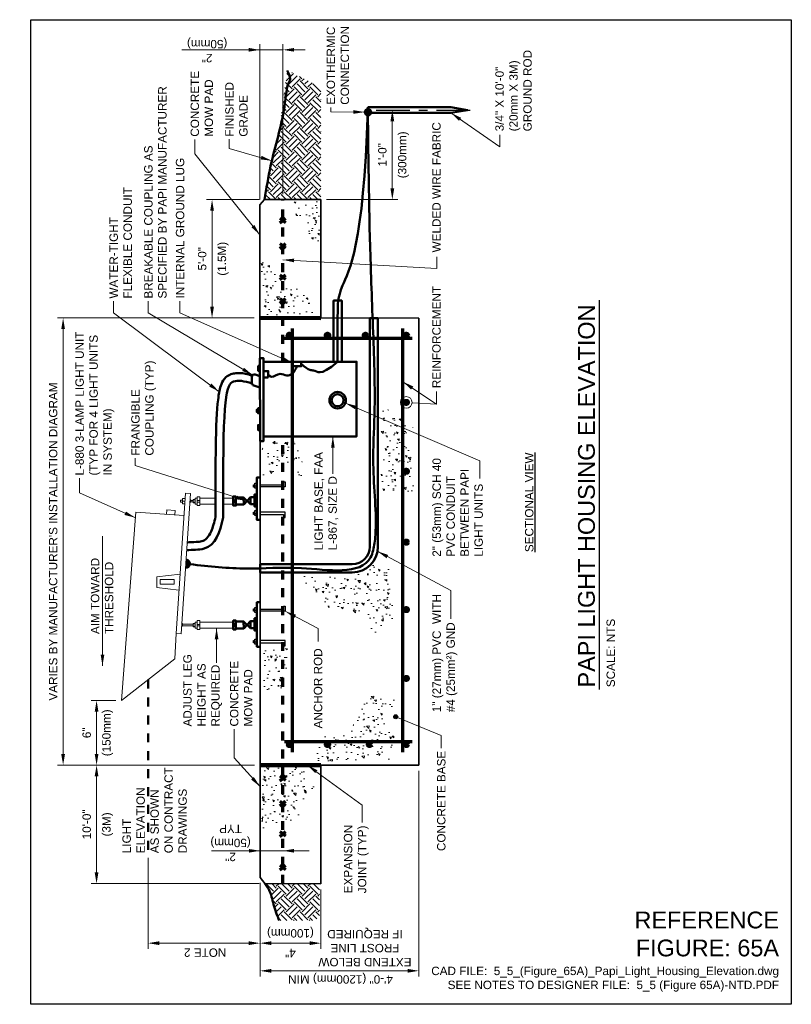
# Model space of a CAD drawing. Header units: inches. Extents: x -0.1 to 21.3, y 0 to 11.
# Tile 1 of 2: x -0.1 to 8.5, y 0 to 11. Entities that reach past the tile are written whole.
import ezdxf
from ezdxf.enums import TextEntityAlignment as Align

# ---------------------------------------------------------------- set-up
doc = ezdxf.new("R2010")
doc.units = ezdxf.units.IN
doc.header["$LTSCALE"] = 0.5
doc.header["$MEASUREMENT"] = 0
doc.header["$PDSIZE"] = 2
for name, pattern in [('2', [0.175, 0.1, -0.075]), ('CENTER2', [1.125, 0.75, -0.125, 0.125, -0.125]), ('HIDDEN2', [0.1875, 0.125, -0.0625])]:
    doc.linetypes.add(name, pattern=pattern)
doc.layers.get('0').update_dxf_attribs({"linetype": 'CONTINUOUS'})
doc.layers.get('DEFPOINTS').update_dxf_attribs({"linetype": 'CONTINUOUS'})
for name, color, linetype, lineweight in [('C-GRAD-FNSH', 4, 'CONTINUOUS', 50), ('E-AFLD-LITE-THRS', 203, 'CONTINUOUS', 50), ('E-GRND-EQUI', 83, 'CONTINUOUS', 50), ('E-POWR-CNDT', 83, 'CONTINUOUS', 50), ('G-ANNO-PATT', 252, 'CONTINUOUS', 18), ('G-ANNO-RDME', 5, 'CONTINUOUS', 18), ('S-FSTN-ABLT', 30, 'CONTINUOUS', 25), ('S-JNTS-EXPJ', 124, 'CONTINUOUS', 25), ('S-REIN-RBAR', 5, 'CONTINUOUS', 70), ('S-SLAB-EDGE', 41, 'CONTINUOUS', 35)]:
    doc.layers.add(name, color=color, linetype=linetype, lineweight=lineweight)
for name, color, linetype in [('G-ANNO-DIMS', 7, 'CONTINUOUS'), ('G-ANNO-TEXT', 7, 'CONTINUOUS'), ('G-ANNO-TTLB', 7, 'CONTINUOUS')]:
    doc.layers.add(name, color=color, linetype=linetype)
doc.styles.add('00-E-TITLE-1_1', font='arial.ttf', dxfattribs={"height": 0.1875})
doc.styles.add('01-E-BLDG-1_1', font='arial.ttf', dxfattribs={"height": 0.09375})
doc.styles.add('ARIAL', font='arial.ttf')
doc.dimstyles.new('01-E-BLDG-1_1', dxfattribs={"dimtxt": 0.09375, "dimasz": 0.125, "dimexe": 0.0625, "dimexo": 0.0625, "dimgap": 0.0625, "dimtad": 1, "dimdec": 4, "dimzin": 3, "dimdsep": 46, "dimlunit": 4, "dimtxsty": '01-E-BLDG-1_1', "dimcen": 0.0625, "dimclrd": 1, "dimclre": 1, "dimclrt": 256, "dimazin": 0, "dimtfac": 1, "dimtdec": 4, "dimtmove": 1, "dimatfit": 3, "dimfxl": 1, "dimfrac": 2, "dimtolj": 1, "dimtzin": 3, "dimlwd": 0, "dimlwe": 0, "dimarcsym": 0})
pattern_1 = [(140, (-0.13677, 1e-14), (0.01961, 0.2241438), [0.0234375, -0.2578125]), (85, (-0.13677, 1e-14), (-0.23506, -0.04336), [0.01875, -0.20625]), (190.4514, (-0.13514, 0.01868), (-0.21545, 0.180784), [0.019919, -0.219107]), (136.1842, (-0.19927, 1e-14), (0.051725, 0.333513), [0.035156, -0.386719]), (186.6356, (-0.19496, 0.0278), (-0.304412, 0.292082), [0.029878, -0.32866]), (81.184, (-0.19927, 1e-14), (-0.304412, 0.292082), [0.028125, -0.309375]), (111, (-0.18365, 0.03125), (0.1258184, 0.1865335), [0.0234375, -0.2578125]), (56, (-0.18365, 0.03125), (-0.2266094, 0.076036), [0.01875, -0.20625]), (161.4514, (-0.17316, 0.0468), (-0.100791, 0.2625695), [0.019919, -0.219107]), (127.5, (-0.13677, 1e-14), (-0.1040293, 0.00379995), [0, -0.20375, 0, -0.209375, 0, -0.2070312]), (97.5, (-0.13677, 1e-14), (-0.1232537, 0.0822092), [0, -0.119375, 0, -0.1990625, 0, -0.0789062]), (57.5, (-0.13677, -0.06969), (0.0070484, 0.1668195), [0, -0.078125, 0, -0.24375, 0, -0.3234375]), (47.5, (-0.13677, -0.10094), (-0.0312828, 0.1822457), [0, -0.1015625, 0, -0.161875, 0, -0.2296875])]

# ---------------------------------------------------------------- blocks, each defined once
blk = doc.blocks.new('G-TDT3')
at = {"linetype": 'ByBlock', "lineweight": -2}
h = blk.add_hatch(color=256, dxfattribs=at)
edge = h.paths.add_edge_path()
edge.add_arc((0, 0), 0.0625, 0, 360)
at = {"color": 0, "linetype": 'ByBlock', "lineweight": -2}
blk.add_circle((0, 0), 0.0625, dxfattribs=at)
blk = doc.blocks.new('*D2')
at = {"layer": 'DEFPOINTS', "color": 0, "transparency": 16777216}
for p in [(2.025, 8.99), (2.612, 8.99), (2.56, 7.668, -12950.927)]:
    blk.add_point(p, dxfattribs=at)
at = {"layer": 'G-ANNO-DIMS', "color": 1, "lineweight": 0, "transparency": 16777216}
for p, q in [((2.55, 8.99), (1.963, 8.99)), ((2.025, 7.793), (2.025, 8.865)), ((2.497, 7.668), (1.963, 7.668))]:
    blk.add_line(p, q, dxfattribs=at)
at = {"layer": 'G-ANNO-DIMS', "color": 1, "transparency": 16777216}
for points in [[(2.004, 8.865), (2.046, 8.865), (2.025, 8.99)], [(2.004, 7.793), (2.046, 7.793), (2.025, 7.668)]]:
    blk.add_solid(points, dxfattribs=at)
at = {"layer": 'G-ANNO-DIMS', "transparency": 16777216, "char_height": 0.0938, "attachment_point": 5, "rotation": 90, "style": '01-E-BLDG-1_1'}
for s, insert in [('\\A1;(1.5M)', (2.149, 8.329)), ('\\A1;5\'-0"', (1.915, 8.329))]:
    blk.add_mtext(s, dxfattribs=dict(at, insert=insert))
blk = doc.blocks.new('*D3')
at = {"layer": 'DEFPOINTS', "color": 0, "transparency": 16777216}
for p in [(3.83, 9.99, -12950.927), (4.04, 9.99), (3.241, 8.99, -12950.927)]:
    blk.add_point(p, dxfattribs=at)
at = {"layer": 'G-ANNO-DIMS', "color": 1, "lineweight": 0, "transparency": 16777216}
for p, q in [((4.04, 9.115), (4.04, 9.865)), ((3.304, 8.99), (4.102, 8.99))]:
    blk.add_line(p, q, dxfattribs=at)
at = {"layer": 'G-ANNO-DIMS', "color": 1, "transparency": 16777216}
for points in [[(4.019, 9.865), (4.061, 9.865), (4.04, 9.99)], [(4.019, 9.115), (4.061, 9.115), (4.04, 8.99)]]:
    blk.add_solid(points, dxfattribs=at)
at = {"layer": 'G-ANNO-DIMS', "transparency": 16777216, "attachment_point": 5, "rotation": 90, "style": '01-E-BLDG-1_1'}
for s, insert, char_height in [('\\A1;(300mm)', (4.164, 9.49), 0.09375), ('\\A1;1\'-0"', (3.929, 9.49), 0.0938)]:
    blk.add_mtext(s, dxfattribs=dict(at, insert=insert, char_height=char_height))
blk = doc.blocks.new('*D4')
at = {"layer": 'DEFPOINTS', "color": 0, "transparency": 16777216}
for p in [(0.734, 2.672), (2.561, 2.672), (2.614, 1.348)]:
    blk.add_point(p, dxfattribs=at)
at = {"layer": 'G-ANNO-DIMS', "color": 1, "lineweight": 0, "transparency": 16777216}
for p, q in [((2.499, 2.672), (0.672, 2.672)), ((0.734, 1.473), (0.734, 2.547)), ((2.551, 1.348), (0.672, 1.348))]:
    blk.add_line(p, q, dxfattribs=at)
at = {"layer": 'G-ANNO-DIMS', "color": 1, "transparency": 16777216}
for points in [[(0.713, 2.547), (0.755, 2.547), (0.734, 2.672)], [(0.713, 1.473), (0.755, 1.473), (0.734, 1.348)]]:
    blk.add_solid(points, dxfattribs=at)
at = {"layer": 'G-ANNO-DIMS', "transparency": 16777216, "char_height": 0.0938, "attachment_point": 5, "rotation": 90, "style": '01-E-BLDG-1_1'}
for s, insert in [('\\A1;10\'-0"', (0.624, 2.01)), ('\\A1;(3M)', (0.858, 2.01))]:
    blk.add_mtext(s, dxfattribs=dict(at, insert=insert))
blk = doc.blocks.new('*D5')
at = {"layer": 'DEFPOINTS', "color": 0, "transparency": 16777216}
for p in [(1.011, 3.393), (0.734, 2.672), (2.561, 2.672)]:
    blk.add_point(p, dxfattribs=at)
at = {"layer": 'G-ANNO-DIMS', "color": 1, "lineweight": 0, "transparency": 16777216}
for p, q in [((0.949, 3.393), (0.672, 3.393)), ((0.734, 3.268), (0.734, 2.797)), ((2.499, 2.672), (0.672, 2.672))]:
    blk.add_line(p, q, dxfattribs=at)
at = {"layer": 'G-ANNO-DIMS', "color": 1, "transparency": 16777216}
for points in [[(0.713, 3.268), (0.755, 3.268), (0.734, 3.393)], [(0.713, 2.797), (0.755, 2.797), (0.734, 2.672)]]:
    blk.add_solid(points, dxfattribs=at)
at = {"layer": 'G-ANNO-DIMS', "transparency": 16777216, "attachment_point": 5, "rotation": 90, "style": '01-E-BLDG-1_1'}
for s, insert, char_height in [('\\A1;(150mm)', (0.858, 3.033), 0.09375), ('\\A1;6"', (0.624, 3.033), 0.0938)]:
    blk.add_mtext(s, dxfattribs=dict(at, insert=insert, char_height=char_height))
blk = doc.blocks.new('*D6')
at = {"color": 1, "lineweight": 0, "transparency": 16777216}
for p, q in [((2.561, 1.355), (2.561, 0.62)), ((3.241, 1.284), (3.241, 0.62)), ((2.686, 0.683), (3.116, 0.683))]:
    blk.add_line(p, q, dxfattribs=at)
at = {"color": 1, "transparency": 16777216}
for points in [[(2.686, 0.704), (2.686, 0.662), (2.561, 0.683)], [(3.116, 0.704), (3.116, 0.662), (3.241, 0.683)]]:
    blk.add_solid(points, dxfattribs=at)
at = {"layer": 'DEFPOINTS', "color": 0, "transparency": 16777216}
for p in [(2.561, 1.418), (3.241, 1.347), (3.241, 0.683)]:
    blk.add_point(p, dxfattribs=at)
at = {"transparency": 16777216, "attachment_point": 5, "rotation": 180, "style": '01-E-BLDG-1_1'}
for s, insert, char_height in [('\\A1;(100mm)', (2.901, 0.807), 0.09375), ('\\A1;4"', (2.901, 0.573), 0.0938)]:
    blk.add_mtext(s, dxfattribs=dict(at, insert=insert, char_height=char_height))
blk = doc.blocks.new('*D7')
at = {"color": 1, "lineweight": 0, "transparency": 16777216}
for p, q in [((1.309, 1.635), (1.309, 0.62)), ((2.561, 1.355), (2.561, 0.62)), ((2.436, 0.683), (1.434, 0.683))]:
    blk.add_line(p, q, dxfattribs=at)
at = {"color": 1, "transparency": 16777216}
for points in [[(1.434, 0.704), (1.434, 0.662), (1.309, 0.683)], [(2.436, 0.704), (2.436, 0.662), (2.561, 0.683)]]:
    blk.add_solid(points, dxfattribs=at)
at = {"layer": 'DEFPOINTS', "color": 0, "transparency": 16777216}
for p in [(1.309, 1.698), (2.561, 1.418), (1.309, 0.683)]:
    blk.add_point(p, dxfattribs=at)
blk = doc.blocks.new('*D8')
at = {"color": 1, "lineweight": 0, "transparency": 16777216}
for p, q in [((2.56, 8.993), (2.56, 10.726)), ((2.817, 9.052), (2.817, 10.726)), ((1.688, 10.663), (2.56, 10.663)), ((2.435, 10.663), (2.31, 10.663)), ((2.56, 10.663), (2.817, 10.663)), ((2.56, 10.663), (2.817, 10.663)), ((2.942, 10.663), (3.067, 10.663))]:
    blk.add_line(p, q, dxfattribs=at)
at = {"color": 1, "transparency": 16777216}
for points in [[(2.435, 10.684), (2.435, 10.643), (2.56, 10.663)], [(2.942, 10.684), (2.942, 10.643), (2.817, 10.663)]]:
    blk.add_solid(points, dxfattribs=at)
at = {"layer": 'DEFPOINTS', "color": 0, "transparency": 16777216}
for p in [(2.817, 10.663), (2.56, 8.93), (2.817, 8.99, -12950.927)]:
    blk.add_point(p, dxfattribs=at)
at = {"transparency": 16777216, "insert": (1.97, 10.663), "char_height": 0.0938, "attachment_point": 5, "rotation": 180, "style": '01-E-BLDG-1_1'}
blk.add_mtext('\\A1;2"\\P(50mm)', dxfattribs=at)
blk = doc.blocks.new('*D9')
at = {"layer": 'DEFPOINTS', "color": 0, "transparency": 16777216}
for p in [(0.36, 7.668), (2.56, 7.668), (2.561, 2.672)]:
    blk.add_point(p, dxfattribs=at)
at = {"layer": 'G-ANNO-DIMS', "color": 1, "lineweight": 0, "transparency": 16777216}
for p, q in [((2.497, 7.668), (0.298, 7.668)), ((0.36, 2.797), (0.36, 7.543)), ((2.499, 2.672), (0.298, 2.672))]:
    blk.add_line(p, q, dxfattribs=at)
at = {"layer": 'G-ANNO-DIMS', "color": 1, "transparency": 16777216}
for points in [[(0.339, 7.543), (0.381, 7.543), (0.36, 7.668)], [(0.339, 2.797), (0.381, 2.797), (0.36, 2.672)]]:
    blk.add_solid(points, dxfattribs=at)
at = {"layer": 'G-ANNO-DIMS', "transparency": 16777216, "insert": (0.249, 5.17), "char_height": 0.09375, "attachment_point": 5, "rotation": 90, "style": '01-E-BLDG-1_1'}
blk.add_mtext("\\A1;VARIES BY MANUFACTURER'S INSTALLATION DIAGRAM", dxfattribs=at)
blk = doc.blocks.new('G-TDT1')
at = {"linetype": 'ByBlock', "lineweight": -2}
h = blk.add_hatch(color=256, dxfattribs=at)
edge = h.paths.add_edge_path()
edge.add_arc((0, 0), 0.0222, 0, 360)
at = {"color": 0, "linetype": 'ByBlock', "lineweight": -2}
blk.add_circle((0, 0), 0.0222, dxfattribs=at)

msp = doc.modelspace()

# ---------------------------------------------------------------- hatches: boundary and pattern name
at = {"layer": 'E-GRND-EQUI'}
msp.add_hatch(color=256, dxfattribs=at).paths.add_polyline_path([(1.73579, 4.96786), (1.72977, 4.87765, 1)])
at = {"layer": 'G-ANNO-PATT'}
h = msp.add_hatch(dxfattribs=at)
h.set_pattern_fill('EARTH', color=256, scale=0.5, angle=135, style=0)
h.set_pattern_definition([(135, (8.57651, 0.1513), (-0.1767767, 3e-16), [0.125, -0.125]), (135, (8.54336, 0.11816), (-0.1767767, 3e-16), [0.125, -0.125]), (135, (8.51022, 0.08501), (-0.1767767, 3e-16), [0.125, -0.125]), (225, (8.48812, 0.08501), (-3e-16, -0.1767767), [0.125, -0.125]), (225, (8.45497, 0.11816), (-3e-16, -0.1767767), [0.125, -0.125]), (225, (8.42183, 0.1513), (-3e-16, -0.1767767), [0.125, -0.125])])
edge = h.paths.add_edge_path()
edge.add_line((3.24139, 10.24593), (2.86561, 10.43393))
edge.add_line((2.86561, 10.43393), (2.771, 9.72559))
edge.add_line((2.771, 9.72559), (2.75863, 9.68125))
edge.add_arc((-3.6272, 11.29113), 6.58563, 344.62038, 345.850486, ccw=False)
edge.add_line((2.72259, 9.54453), (2.66295, 9.28706))
edge.add_line((2.66295, 9.28706), (2.61238, 8.98958))
edge.add_line((2.61238, 8.98958), (3.2413, 8.98958))
edge.add_line((3.2413, 8.98958), (3.24139, 10.24593))
h = msp.add_hatch(dxfattribs=at)
h.set_pattern_fill('AR-CONC', color=256, scale=0.03125, angle=90)
h.set_pattern_definition(pattern_1)
h.paths.add_polyline_path([(2.94232, 8.96605), (3.21885, 8.96859), (3.22646, 8.52189), (3.13259, 8.53966), (3.06663, 8.7224), (2.96769, 8.77823)])
h = msp.add_hatch(dxfattribs=at)
h.set_pattern_fill('AR-CONC', color=256, scale=0.03125, angle=90)
h.set_pattern_definition(pattern_1)
h.paths.add_polyline_path([(2.57952, 7.68942), (3.21124, 7.71988), (3.03111, 7.98383), (2.76726, 8.02444), (2.69623, 8.30616), (2.57191, 8.31885)])
h = msp.add_hatch(dxfattribs=at)
h.set_pattern_fill('AR-CONC', color=256, scale=0.03125, angle=90)
h.set_pattern_definition(pattern_1)
h.paths.add_polyline_path([(3.90887, 5.73226), (3.91697, 6.6801), (4.26923, 6.51807), (4.28543, 5.72416)])
h = msp.add_hatch(dxfattribs=at)
h.set_pattern_fill('AR-CONC', color=256, scale=0.03125, angle=90)
h.set_pattern_definition(pattern_1)
h.paths.add_polyline_path([(2.58531, 5.82993), (2.58531, 6.25316), (2.64633, 6.26537), (2.64226, 6.3142), (3.03684, 6.28979), (3.02871, 5.8869), (2.8782, 6.0212), (2.73175, 5.92353)])
h = msp.add_hatch(dxfattribs=at)
h.set_pattern_fill('AR-CONC', color=256, scale=0.03125, angle=90)
h.set_pattern_definition(pattern_1)
h.paths.add_polyline_path([(3.0019, 4.78037), (3.63354, 4.78442), (3.88458, 4.96265), (3.99795, 4.87354), (4.01819, 4.54949), (4.08703, 4.35911), (3.86028, 4.06747), (3.73072, 4.36721), (3.36631, 4.39152)])
h = msp.add_hatch(dxfattribs=at)
h.set_pattern_fill('AR-CONC', color=256, scale=0.03125, angle=90)
h.set_pattern_definition(pattern_1)
h.paths.add_polyline_path([(2.58124, 3.95795), (2.59344, 3.52251), (2.85379, 3.48182), (2.86599, 3.97423), (2.76429, 3.98237), (2.74802, 4.0312)])
h = msp.add_hatch(dxfattribs=at)
h.set_pattern_fill('AR-CONC', color=256, scale=0.03125, angle=90)
h.set_pattern_definition(pattern_1)
h.paths.add_polyline_path([(3.2003, 2.71052), (4.00605, 2.73888), (4.06678, 2.99406), (3.92912, 3.16824), (4.09512, 3.39912), (3.79145, 3.47608), (3.57685, 3.07102), (3.19625, 2.98596)])
h = msp.add_hatch(dxfattribs=at)
h.set_pattern_fill('AR-CONC', color=256, scale=0.03125, angle=90)
h.set_pattern_definition(pattern_1)
h.paths.add_polyline_path([(2.58485, 1.868), (2.58485, 2.64571), (3.05049, 2.64571), (3.15981, 2.43103), (3.01, 2.25281), (3.01, 2.07863), (2.70227, 1.98547)])
h = msp.add_hatch(dxfattribs=at)
h.set_pattern_fill('EARTH', color=256, scale=0.5, angle=135, style=0)
h.set_pattern_definition([(135, (8.39997, -8.42464), (-0.1767767, 3e-16), [0.125, -0.125]), (135, (8.36683, -8.45778), (-0.1767767, 3e-16), [0.125, -0.125]), (135, (8.33368, -8.49093), (-0.1767767, 3e-16), [0.125, -0.125]), (225, (8.31158, -8.49093), (-3e-16, -0.1767767), [0.125, -0.125]), (225, (8.27844, -8.45778), (-3e-16, -0.1767767), [0.125, -0.125]), (225, (8.24529, -8.42464), (-3e-16, -0.1767767), [0.125, -0.125])])
edge = h.paths.add_edge_path()
edge.add_line((2.77635, 0.93774), (3.16803, 0.93774))
edge.add_line((3.16803, 0.93774), (3.22559, 0.9718))
edge.add_line((3.22559, 0.9718), (3.22709, 1.3469))
edge.add_line((3.22709, 1.3469), (2.61352, 1.34798))
edge.add_arc((2.42634, 1.16831), 0.25946, 31.187887, 43.827932, ccw=False)
edge.add_arc((2.39685, 1.14355), 0.29757, 18.763013, 32.325182, ccw=False)
edge.add_arc((2.32049, 1.10799), 0.38141, 11.105835, 20.13173, ccw=False)
edge.add_line((2.69476, 1.18146), (2.73071, 1.05489))
edge.add_arc((3.66971, 1.35278), 0.98513, 197.601172, 203.191013)
edge.add_line((2.76419, 0.96484), (2.77635, 0.93774))
at = {"layer": 'S-REIN-RBAR'}
h = msp.add_hatch(color=256, dxfattribs=at)
h.dxf.hatch_style = 1
edge = h.paths.add_edge_path()
edge.add_arc((2.88846, 7.47386), 0.02255, 0, 360)
h = msp.add_hatch(color=256, dxfattribs=at)
h.dxf.hatch_style = 1
edge = h.paths.add_edge_path()
edge.add_arc((3.31522, 7.47364), 0.02255, 0, 360)
h = msp.add_hatch(color=256, dxfattribs=at)
h.dxf.hatch_style = 1
edge = h.paths.add_edge_path()
edge.add_arc((3.73975, 7.47377), 0.02255, 0, 360)
h = msp.add_hatch(color=256, dxfattribs=at)
h.dxf.hatch_style = 1
edge = h.paths.add_edge_path()
edge.add_arc((4.19642, 7.47358), 0.02255, 0, 360)
h = msp.add_hatch(color=256, dxfattribs=at)
h.dxf.hatch_style = 1
edge = h.paths.add_edge_path()
edge.add_arc((4.19607, 6.72454), 0.02255, 0, 360)
h = msp.add_hatch(color=256, dxfattribs=at)
h.dxf.hatch_style = 1
edge = h.paths.add_edge_path()
edge.add_arc((4.19615, 5.9548), 0.02255, 0, 360)
h = msp.add_hatch(color=256, dxfattribs=at)
h.dxf.hatch_style = 1
edge = h.paths.add_edge_path()
edge.add_arc((4.19649, 5.163), 0.02255, 0, 360)
h = msp.add_hatch(color=256, dxfattribs=at)
h.dxf.hatch_style = 1
edge = h.paths.add_edge_path()
edge.add_arc((4.19594, 4.40923), 0.02255, 0, 360)
h = msp.add_hatch(color=256, dxfattribs=at)
h.dxf.hatch_style = 1
edge = h.paths.add_edge_path()
edge.add_arc((4.19637, 3.64018), 0.02255, 0, 360)
h = msp.add_hatch(color=256, dxfattribs=at)
h.dxf.hatch_style = 1
edge = h.paths.add_edge_path()
edge.add_arc((2.88812, 2.90277), 0.02255, 0, 360)
h = msp.add_hatch(color=256, dxfattribs=at)
h.dxf.hatch_style = 1
edge = h.paths.add_edge_path()
edge.add_arc((3.31519, 2.90274), 0.02255, 0, 360)
h = msp.add_hatch(color=256, dxfattribs=at)
h.dxf.hatch_style = 1
edge = h.paths.add_edge_path()
edge.add_arc((3.78441, 2.90265), 0.02255, 0, 360)
h = msp.add_hatch(color=256, dxfattribs=at)
h.dxf.hatch_style = 1
edge = h.paths.add_edge_path()
edge.add_arc((4.1965, 2.90265), 0.02255, 0, 360)

# ---------------------------------------------------------------- linework, layer by layer
at = {"color": 1, "lineweight": 0}
for p, q in [((4.33554, 2.60998), (4.33554, 0.31168)), ((2.56107, 1.35547), (2.56107, 0.31168)), ((4.21054, 0.37418), (2.68607, 0.37418))]:
    msp.add_line(p, q, dxfattribs=at)
at = {"color": 1}
for points in [[(2.68607, 0.35335), (2.68607, 0.39501), (2.56107, 0.37418)], [(4.21054, 0.35335), (4.21054, 0.39501), (4.33554, 0.37418)]]:
    msp.add_solid(points, dxfattribs=at)
at = {"layer": 'C-GRAD-FNSH'}
for points, knots in [([(2.61238, 8.98958), (2.63205, 9.11504, -12950.92749), (2.68531, 9.45481, -12950.92749), (2.83967, 9.92419, -12950.92749), (2.85816, 10.28771, -12950.92749), (2.90977, 10.3398, -12950.92749), (2.86561, 10.43393, -12950.92749)], [0, 0, 0, 0, 0.38085874, 1.03135853, 1.37834494, 1.4691095, 1.4691095, 1.4691095, 1.4691095]), ([(2.61352, 1.34798, -12950.92749), (2.66596, 1.29093, 12950.92749), (2.69743, 1.17843), (2.72897, 1.04748), (2.76657, 0.95804), (2.77563, 0.93774)], [0, 0, 0, 0, 0.313459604, 0.641757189, 0.738192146, 0.738192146, 0.738192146, 0.738192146])]:
    msp.add_open_spline(points, degree=3, knots=knots, dxfattribs=at)
at = {"layer": 'E-AFLD-LITE-THRS'}
for p, q in [((2.54089, 7.10203), (2.56219, 7.10203)), ((2.53893, 6.44094), (2.56023, 6.44094))]:
    msp.add_line(p, q, dxfattribs=at)
at = {"layer": 'E-AFLD-LITE-THRS', "lineweight": 13}
for p, q in [((1.62281, 4.1417), (1.72754, 5.71149)), ((1.68042, 4.13786), (1.78515, 5.70765)), ((1.72754, 5.71149), (1.78515, 5.70765)), ((1.01139, 3.39289), (1.17359, 5.49852)), ((1.17359, 5.49852), (1.71094, 5.46267)), ((1.66715, 4.80626), (1.40713, 4.77688)), ((1.40713, 4.77688), (1.40713, 4.65762)), ((1.44589, 4.6934), (1.44589, 4.74707)), ((1.44589, 4.74707), (1.60093, 4.74707)), ((1.60093, 4.74707), (1.60093, 4.6934)), ((1.40713, 4.65762), (1.65528, 4.62843)), ((1.60093, 4.6934), (1.44589, 4.6934)), ((1.62281, 4.1417), (1.6074, 3.86119)), ((1.68042, 4.13786), (1.62277, 4.14102)), ((1.6074, 3.86119), (1.01139, 3.39289))]:
    msp.add_line(p, q, dxfattribs=at)
at = {"layer": 'E-AFLD-LITE-THRS', "linetype": '2'}
msp.add_line((1.30939, 3.62704), (1.30939, 1.69798), dxfattribs=at)
at = {"layer": 'E-AFLD-LITE-THRS'}
for points in [[(2.56003, 7.21793), (2.56107, 6.29317), (2.6004, 6.29317), (2.6004, 7.21793), (2.56003, 7.21793)], [(2.6004, 6.34291), (3.63906, 6.34291), (3.6403, 7.17887), (2.6004, 7.17887)], [(2.56219, 7.07651), (2.54089, 7.07651), (2.54089, 7.13227), (2.56219, 7.13227)], [(2.53968, 6.61733), (2.52363, 6.61733), (2.52363, 6.64285), (2.53968, 6.64285)], [(2.56098, 6.6041), (2.53968, 6.6041), (2.53968, 6.65986), (2.56098, 6.65986)], [(2.56023, 6.41542), (2.53893, 6.41542), (2.53893, 6.47118), (2.56023, 6.47118)], [(2.56107, 5.41138), (2.52645, 5.41138), (2.52645, 5.88565), (2.56107, 5.88565)], [(2.29113, 5.58222), (2.29113, 5.57219), (2.26181, 5.57219), (2.26181, 5.67165), (2.2915, 5.67165), (2.29113, 5.66145)], [(2.26181, 5.62967), (2.29113, 5.62967)], [(2.26181, 5.61158), (2.29113, 5.61158)], [(2.37922, 5.58454), (2.37802, 5.66145), (2.29113, 5.66145), (2.29113, 5.58222), (2.37922, 5.58454)], [(2.45486, 5.58815), (2.37802, 5.66145)], [(2.45486, 5.66505), (2.37922, 5.58454)], [(2.50037, 5.58815), (2.45486, 5.58815), (2.45486, 5.66505), (2.50037, 5.66505)], [(2.52576, 5.56005), (2.50037, 5.56005), (2.50037, 5.69711), (2.52576, 5.69711)], [(2.56107, 3.99375), (2.52576, 3.99375), (2.52576, 4.49263), (2.56107, 4.49268)], [(2.52576, 4.17571), (2.50037, 4.17571), (2.50037, 4.31277), (2.52576, 4.31277)], [(2.29113, 4.19788), (2.29113, 4.18784), (2.26181, 4.18784), (2.26181, 4.28731), (2.2915, 4.28731), (2.29113, 4.27711)], [(2.26181, 4.24533), (2.29113, 4.24533)], [(2.26181, 4.22724), (2.29113, 4.22724)], [(2.37922, 4.2002), (2.37802, 4.27711), (2.29113, 4.27711), (2.29113, 4.19788), (2.37922, 4.2002)], [(2.45486, 4.20381), (2.37802, 4.27711)], [(2.45486, 4.28071), (2.37922, 4.2002)], [(2.50037, 4.20381), (2.45486, 4.20381), (2.45486, 4.28071), (2.50037, 4.28071)]]:
    msp.add_lwpolyline(points, dxfattribs=at)
msp.add_lwpolyline([(2.55919, 6.89059), (2.49008, 6.91276, -0.3259642), (2.47019, 6.94002), (2.47019, 7.00882, -0.51082376), (2.50777, 7.036), (2.55919, 7.01906)], format="xyb", dxfattribs=at)
at = {"layer": 'E-AFLD-LITE-THRS', "lineweight": 13}
for points in [[(1.69508, 5.60939), (1.6728, 5.60939), (1.6728, 5.63219), (1.69508, 5.63219)], [(1.71957, 5.59198), (1.69508, 5.59198), (1.69508, 5.65244), (1.72347, 5.65054)], [(1.69508, 5.62221), (1.72161, 5.62257)], [(1.78714, 5.60863), (1.78714, 5.63704), (1.77992, 5.63704)], [(1.81429, 5.62947), (1.78714, 5.62947)], [(1.81429, 5.61393), (1.78714, 5.61393)], [(1.83757, 5.60177), (1.81429, 5.60177), (1.81429, 5.63969), (1.83757, 5.63969)], [(1.81429, 5.63428), (1.83757, 5.63428)], [(1.85971, 5.58816), (1.83757, 5.58816), (1.83757, 5.65273), (1.85971, 5.65273)], [(1.88902, 5.66073), (1.88902, 5.57146), (1.85971, 5.57146), (1.85971, 5.67093), (1.88939, 5.67093), (1.88902, 5.66073)], [(1.85971, 5.62895), (1.88902, 5.62895)], [(1.85971, 5.61086), (1.88902, 5.61086)], [(2.06347, 5.65293), (1.88787, 5.65293)], [(2.26181, 5.65293), (2.14933, 5.65293)], [(1.51479, 5.47575), (1.51993, 5.52471), (1.61241, 5.51734), (1.60921, 5.46945)], [(1.78714, 5.60863), (1.7796, 5.60863)], [(1.81429, 5.60869), (1.83757, 5.60869)], [(2.06355, 5.58833), (1.88902, 5.58833)], [(2.26181, 5.58833), (2.14942, 5.58833)], [(1.69629, 4.22429), (1.68875, 4.22429)], [(1.69629, 4.22429), (1.69629, 4.2527), (1.68907, 4.2527)], [(1.81429, 4.24513), (1.69629, 4.24513)], [(1.81429, 4.22959), (1.69629, 4.22959)], [(1.83757, 4.21743), (1.81429, 4.21743), (1.81429, 4.25535), (1.83757, 4.25535)], [(1.81429, 4.24994), (1.83757, 4.24994)], [(1.81429, 4.22435), (1.83757, 4.22435)], [(1.85971, 4.20382), (1.83757, 4.20382), (1.83757, 4.26839), (1.85971, 4.26839)], [(1.88902, 4.27639), (1.88902, 4.18712), (1.85971, 4.18712), (1.85971, 4.28659), (1.88939, 4.28659), (1.88902, 4.27639)], [(1.85971, 4.24461), (1.88902, 4.24461)], [(1.85971, 4.22652), (1.88902, 4.22652)], [(2.26181, 4.26859), (1.88787, 4.26859)], [(2.26181, 4.20399), (1.88902, 4.20399)]]:
    msp.add_lwpolyline(points, dxfattribs=at)
at = {"layer": 'E-AFLD-LITE-THRS'}
for points, knots in [([(2.06334, 5.65293), (2.06302, 5.8737), (2.06396, 6.0569), (2.0703, 6.46795), (2.07818, 6.63725), (2.10056, 6.82957), (2.11125, 6.88299), (2.1411, 6.95727), (2.15771, 6.98406), (2.19804, 7.02092), (2.21869, 7.03192), (2.25432, 7.04516), (2.2723, 7.04897), (2.34099, 7.05645), (2.38869, 7.04747), (2.44858, 7.03202), (2.46167, 7.0283), (2.47478, 7.02435)], [1.957410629, 1.957410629, 1.957410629, 1.957410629, 2.074903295, 2.074903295, 2.274399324, 2.274399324, 2.405520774, 2.405520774, 2.494768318, 2.494768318, 2.56624415, 2.56624415, 2.637719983, 2.637719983, 2.846094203, 2.846094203, 2.904772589, 2.904772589, 2.904772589, 2.904772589]), ([(2.14921, 5.65293), (2.14757, 6.7938), (2.19781, 7.00138), (2.38426, 6.9624), (2.47045, 6.93617)], [1.957388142, 1.957388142, 1.957388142, 1.957388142, 2.565374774, 2.916364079, 2.916364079, 2.916364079, 2.916364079]), ([(1.74275, 5.07217), (1.80281, 5.08037), (2.0437, 5.06234), (2.1139, 5.27473), (2.14985, 5.43833)], [0.7578871, 0.7578871, 0.7578871, 0.7578871, 1.08088951, 1.80298237, 1.80298237, 1.80298237, 1.80298237]), ([(1.74857, 5.15933), (1.77285, 5.16294), (1.8123, 5.16293), (1.87228, 5.16652), (1.89478, 5.16924), (1.93402, 5.1797), (1.9501, 5.18992), (1.98383, 5.22489), (2.00004, 5.25034), (2.03401, 5.32767), (2.04989, 5.38492), (2.06395, 5.44756)], [0.7578871, 0.7578871, 0.7578871, 0.7578871, 0.93838514, 0.93838514, 1.07504991, 1.07504991, 1.28797061, 1.28797061, 1.50089132, 1.50089132, 1.78893955, 1.78893955, 1.78893955, 1.78893955])]:
    msp.add_open_spline(points, degree=3, knots=knots, dxfattribs=at)
for points in [[(2.06395, 5.44756), (2.06374, 5.49603), (2.06358, 5.54294), (2.06347, 5.65293)], [(2.14985, 5.43833), (2.14963, 5.49009), (2.14945, 5.54007), (2.14933, 5.65293)]]:
    msp.add_open_spline(points, degree=3, dxfattribs=at)
at = {"layer": 'E-GRND-EQUI'}
for p, q in [((3.76754, 10.02104, -12950.92749), (4.69482, 10.02104, -12950.92749)), ((3.76754, 9.95854, -12950.92749), (3.76754, 10.02104, -12950.92749)), ((4.87893, 9.98979, -12950.92749), (4.69482, 10.02104, -12950.92749)), ((3.76754, 9.95854, -12950.92749), (4.69446, 9.95854, -12950.92749)), ((4.69446, 9.95854, -12950.92749), (4.87893, 9.98979, -12950.92749)), ((3.42847, 7.17887), (3.42847, 7.68255))]:
    msp.add_line(p, q, dxfattribs=at)
at = {"layer": 'E-GRND-EQUI', "elevation": -12950.92749}
for points in [[(2.92944, 7.12907), (2.92944, 7.17887), (3.02124, 7.17887), (3.02124, 7.12907)], [(2.65291, 7.00077), (2.65291, 7.07505), (2.6004, 7.07505), (2.6004, 7.00077)]]:
    msp.add_lwpolyline(points, close=True, dxfattribs=at)
at = {"layer": 'E-GRND-EQUI'}
msp.add_arc((1.73278, 4.92275), 0.04521, 266.183157, 86.183157, dxfattribs=at)
for points, knots in [([(1.77751, 4.9162), (1.99255, 4.89278), (2.41198, 4.84709), (3.0244, 4.90941), (3.77043, 4.77234), (3.84055, 5.13499), (3.87262, 5.44357), (3.807, 5.95354), (3.85037, 6.63149), (3.834, 7.36247), (3.78246, 8.49823), (3.77265, 9.40752), (3.76637, 9.98963)], [0, 0, 0, 0, 63.65628717, 124.15973158, 200.12303925, 217.03574359, 227.33443342, 307.21609364, 360.90849236, 428.89496435, 527.06053896, 701.71961764, 701.71961764, 701.71961764, 701.71961764]), ([(3.42847, 7.68255, -12950.92749), (3.43146, 7.82684), (3.42345, 7.98279), (3.71836, 8.45857), (3.76637, 9.98963)], [2.10569545, 2.10569545, 2.10569545, 2.10569545, 3.03221068, 4.18857864, 4.18857864, 4.18857864, 4.18857864]), ([(3.02124, 7.15397), (3.11179, 7.0735), (3.19661, 7.10954), (3.22197, 6.99949), (3.42847, 7.17887)], [0.7578871, 0.7578871, 0.7578871, 0.7578871, 1.08088951, 1.80298237, 1.80298237, 1.80298237, 1.80298237])]:
    msp.add_open_spline(points, degree=3, knots=knots, dxfattribs=at)
msp.add_spline([(2.97534, 7.12907, -12950.92749), (2.91937, 7.04527, -12950.92749), (2.86106, 7.02391, -12950.92749), (2.78519, 7.04235, -12950.92749), (2.68871, 7.01094, -12950.92749), (2.65291, 7.03427, -12950.92749)], degree=3, dxfattribs=at)
at = {"layer": 'E-POWR-CNDT'}
for p, q in [((3.78787, 7.66583), (3.78787, 5.1112)), ((3.87871, 7.66564), (3.87871, 5.1112)), ((2.56107, 4.91581), (3.59249, 4.91581)), ((2.56107, 4.82497), (3.59249, 4.82497))]:
    msp.add_line(p, q, dxfattribs=at)
msp.add_lwpolyline([(3.38305, 7.17887), (3.38305, 7.86182), (3.47389, 7.86182), (3.47389, 7.17887)], close=True, dxfattribs=at)
for points in [[(3.78787, 7.66583), (3.87871, 7.66583)], [(2.56107, 4.82497), (2.56107, 4.91581)]]:
    msp.add_lwpolyline(points, dxfattribs=at)
for radius in [0.09227, 0.06676]:
    msp.add_circle((3.42847, 6.74872), radius, dxfattribs=at)
for radius in [0.28622, 0.19538]:
    msp.add_arc((3.59249, 5.1112), radius, 270, 0, dxfattribs=at)
at = {"layer": 'G-ANNO-DIMS', "linetype": 'CENTER2'}
msp.add_line((3.85987, 9.98979, -12950.92749), (4.95122, 9.98979, -12950.92749), dxfattribs=at)
at = {"layer": 'G-ANNO-DIMS', "color": 1, "lineweight": 0}
for p, q in [((2.22697, 1.71509), (2.01748, 1.71509)), ((2.56107, 1.71509), (2.81711, 1.71509)), ((2.56107, 1.71509), (2.81711, 1.71509))]:
    msp.add_line(p, q, dxfattribs=at)
at = {"layer": 'G-ANNO-TEXT', "linetype": 'Continuous', "lineweight": 30}
msp.add_line((6.35565, 3.51576), (6.35565, 7.8664), dxfattribs=at)
at = {"layer": 'G-ANNO-TEXT', "color": 1, "lineweight": 0}
msp.add_line((4.26114, 6.72079), (4.5338, 6.70504), dxfattribs=at)
msp.add_circle((4.19607, 6.72454), 0.06518, dxfattribs=at)
at = {"layer": 'G-ANNO-TTLB'}
msp.add_lwpolyline([(0, 11), (8.5, 11), (8.5, 0), (0, 0)], close=True, dxfattribs=at)
at = {"layer": 'S-FSTN-ABLT'}
for p, q in [((2.82196, 5.80344), (2.82196, 5.8374)), ((2.82196, 5.8374), (2.84236, 5.8374)), ((2.84236, 5.8374), (2.84236, 5.77981)), ((2.50446, 5.7907), (2.52576, 5.7907)), ((2.56107, 5.80344), (2.82196, 5.80344)), ((2.84236, 5.77981), (2.56107, 5.77981)), ((2.50446, 5.48492), (2.52576, 5.48492)), ((2.84236, 5.49715), (2.56107, 5.49715)), ((2.56107, 5.47353), (2.82196, 5.47353)), ((2.82196, 5.47353), (2.82196, 5.43957)), ((2.82196, 5.43957), (2.84236, 5.43957)), ((2.84236, 5.43957), (2.84236, 5.49715)), ((2.50446, 4.40383), (2.52576, 4.40383)), ((2.56107, 4.41521), (2.82196, 4.41521)), ((2.82196, 4.41521), (2.82196, 4.44917)), ((2.82196, 4.44917), (2.84236, 4.44917)), ((2.84236, 4.44917), (2.84236, 4.39159)), ((2.84236, 4.39159), (2.56107, 4.39159)), ((2.50446, 4.05051), (2.52576, 4.05051)), ((2.84236, 4.06275), (2.56107, 4.06275)), ((2.56107, 4.03912), (2.82196, 4.03912)), ((2.82196, 4.03912), (2.82196, 4.00516)), ((2.82196, 4.00516), (2.84236, 4.00516)), ((2.84236, 4.00516), (2.84236, 4.06275))]:
    msp.add_line(p, q, dxfattribs=at)
for points in [[(2.50446, 5.77842), (2.48841, 5.77842), (2.48841, 5.80394), (2.50446, 5.80394)], [(2.52576, 5.76519), (2.50446, 5.76519), (2.50446, 5.82095), (2.52576, 5.82095)], [(2.52576, 5.45941), (2.50446, 5.45941), (2.50446, 5.51517), (2.52576, 5.51517)], [(2.50446, 5.47264), (2.48841, 5.47264), (2.48841, 5.49816), (2.50446, 5.49816)], [(2.50446, 4.39155), (2.48841, 4.39155), (2.48841, 4.41707), (2.50446, 4.41707)], [(2.52576, 4.37832), (2.50446, 4.37832), (2.50446, 4.43408), (2.52576, 4.43408)], [(2.52576, 4.025), (2.50446, 4.025), (2.50446, 4.08076), (2.52576, 4.08076)], [(2.50446, 4.03823), (2.48841, 4.03823), (2.48841, 4.06375), (2.50446, 4.06375)]]:
    msp.add_lwpolyline(points, dxfattribs=at)
at = {"layer": 'S-JNTS-EXPJ', "lineweight": 100}
for p, q in [((3.2413, 7.66693), (2.55993, 7.66831)), ((3.24161, 2.67248), (2.56107, 2.67248))]:
    msp.add_line(p, q, dxfattribs=at)
at = {"layer": 'S-REIN-RBAR'}
for p, q in [((2.78332, 8.7287, -12950.92749), (2.8476, 8.78323, -12950.92749)), ((2.85111, 8.73123, -12950.92749), (2.78722, 8.77942, -12950.92749)), ((2.78332, 8.44357, -12950.92749), (2.8476, 8.49809, -12950.92749)), ((2.85111, 8.44609, -12950.92749), (2.78722, 8.49428, -12950.92749)), ((2.78332, 8.09596, -12950.92749), (2.8476, 8.15048, -12950.92749)), ((2.85111, 8.09848, -12950.92749), (2.78722, 8.14667, -12950.92749)), ((2.78332, 7.83145, -12950.92749), (2.8476, 7.88597, -12950.92749)), ((2.85111, 7.83397, -12950.92749), (2.78722, 7.88216, -12950.92749)), ((2.92553, 2.81562), (2.92553, 7.54818)), ((4.15795, 2.81562), (4.15795, 7.54818)), ((2.83369, 7.44292), (4.26173, 7.44292)), ((2.83369, 2.93623), (4.26173, 2.93623)), ((2.78332, 2.49668, -12950.92749), (2.8476, 2.5512, -12950.92749)), ((2.85111, 2.4992, -12950.92749), (2.78722, 2.54739, -12950.92749)), ((2.78332, 2.21641, -12950.92749), (2.8476, 2.27093, -12950.92749)), ((2.85111, 2.21893, -12950.92749), (2.78722, 2.26712, -12950.92749)), ((2.78332, 1.87585, -12950.92749), (2.8476, 1.93038, -12950.92749)), ((2.85111, 1.87838, -12950.92749), (2.78722, 1.92657, -12950.92749)), ((2.78332, 1.50062, -12950.92749), (2.8476, 1.55514, -12950.92749)), ((2.85111, 1.50314, -12950.92749), (2.78722, 1.55133, -12950.92749))]:
    msp.add_line(p, q, dxfattribs=at)
at = {"layer": 'S-REIN-RBAR', "linetype": 'HIDDEN2', "elevation": -12950.92749}
for points in [[(2.81711, 7.17887), (2.81711, 8.98958)], [(2.81711, 1.34763), (2.81711, 6.34291)]]:
    msp.add_lwpolyline(points, dxfattribs=at)
at = {"layer": 'S-REIN-RBAR'}
for centre in [(2.88846, 7.47386), (3.31522, 7.47364), (3.73975, 7.47377), (4.19642, 7.47358), (4.19607, 6.72454), (4.19615, 5.9548), (4.19649, 5.163), (4.19594, 4.40923), (4.19637, 3.64018), (2.88812, 2.90277), (3.31519, 2.90274), (3.78441, 2.90265), (4.1965, 2.90265)]:
    msp.add_circle(centre, 0.02255, dxfattribs=at)
at = {"layer": 'S-SLAB-EDGE'}
for p, q in [((2.55993, 7.66831), (2.56003, 8.93014)), ((2.56003, 8.93014), (2.61238, 8.98958)), ((2.61238, 8.98958), (3.2413, 8.98958)), ((3.2413, 8.98958), (3.2413, 7.66693)), ((2.55993, 7.66831), (2.56003, 7.21793)), ((4.33554, 7.66472), (3.2413, 7.66831)), ((4.33554, 2.67248), (4.33554, 7.66472)), ((2.56107, 2.67248), (2.56107, 1.41797)), ((2.56107, 2.67248), (4.33554, 2.67248)), ((3.2413, 1.3469), (3.2413, 2.67248)), ((2.56107, 1.41797), (2.61352, 1.34798)), ((2.61352, 1.34798), (3.2413, 1.3469))]:
    msp.add_line(p, q, dxfattribs=at)
msp.add_lwpolyline([(2.56107, 6.29317), (2.56107, 2.81461), (2.56107, 2.67248)], dxfattribs=at)

# ---------------------------------------------------------------- block references
at = {"layer": 'E-GRND-EQUI', "xscale": 0.5625, "yscale": 0.5625, "zscale": 0.5625, "rotation": 90}
msp.add_blockref('G-TDT3', (3.76703, 9.96628, -7284.89671), dxfattribs=at)
at = {"layer": 'G-ANNO-TEXT', "rotation": 90}
msp.add_blockref('G-TDT1', (4.07806, 3.21214), dxfattribs=at)

# ---------------------------------------------------------------- texts
at = {"char_height": 0.09375, "attachment_point": 5, "rotation": 180, "style": '01-E-BLDG-1_1'}
for s, insert in [('\\A1;EXTEND BELOW\\PFROST LINE\\PIF REQUIRED', (3.73408, 0.64072)), ('\\A1;NOTE 2', (1.94801, 0.57796)), ('\\A1;4\'-0" (1200mm) MIN', (3.46108, 0.29206))]:
    msp.add_mtext(s, dxfattribs=dict(at, insert=insert))
at = {"layer": 'G-ANNO-DIMS', "insert": (2.23169, 1.80258), "char_height": 0.09375, "attachment_point": 5, "rotation": 180, "style": '01-E-BLDG-1_1'}
msp.add_mtext('\\A1;2"\\P(50mm)\\PTYP', dxfattribs=at)
at = {"layer": 'G-ANNO-RDME', "attachment_point": 9, "rotation": 0}
for s, insert, char_height, width, style in [('REFERENCE FIGURE: 65A', (8.36242, 0.53307), 0.1875, 1.660137, '00-E-TITLE-1_1'), ('CAD FILE:  5_5_(Figure_65A)_Papi_Light_Housing_Elevation.dwg\\PSEE NOTES TO DESIGNER FILE:  5_5 (Figure 65A)-NTD.PDF', (8.36242, 0.14174), 0.09375, 4.6000344, '01-E-BLDG-1_1')]:
    msp.add_mtext(s, dxfattribs=dict(at, insert=insert, char_height=char_height, width=width, style=style))
at = {"layer": 'G-ANNO-TEXT', "style": 'ARIAL'}
msp.add_text('PAPI LIGHT HOUSING ELEVATION', height=0.1875, rotation=90, dxfattribs=at).set_placement((6.35998, 3.53943), align=Align.BOTTOM_LEFT)
at = {"layer": 'G-ANNO-TEXT', "style": '01-E-BLDG-1_1'}
msp.add_text('SCALE: NTS', height=0.09375, rotation=90, dxfattribs=at).set_placement((6.43463, 3.54271), align=Align.TOP_LEFT)
at = {"layer": 'G-ANNO-TEXT', "char_height": 0.09375, "rotation": 90, "style": '01-E-BLDG-1_1'}
for s, insert, width, attachment_point in [('\\A1;EXOTHERMIC CONNECTION', (3.30561, 10.04954), 0.8740907, 1), ('\\A1;CONCRETE MOW PAD', (1.78531, 9.69269), 1.0044588, 1), ('\\A1;3/4" X 10\'-0" (20mm X 3M) GROUND ROD', (5.19148, 9.75274), 0.9087598, 1), ('\\A1;BREAKABLE COUPLING AS SPECIFIED BY PAPI MANUFACTURER', (1.26619, 7.88463), 2.4046767, 1), ('\\A1;FINISHED GRADE', (2.17216, 9.69269), 0.7852089, 1), ('\\A1;WELDED WIRE FABRIC', (4.48638, 8.39989), 1.5026167, 1), ('\\A1;INTERNAL GROUND LUG', (1.62055, 7.88463), 1.5828918, 1), ('\\A1;WATER-TIGHT FLEXIBLE CONDUIT', (0.87837, 7.88463), 1.2636371, 1), ('\\A1;REINFORCEMENT', (4.48638, 6.88323), 1.1180271, 1), ('\\A1;L-880 3-LAMP LIGHT UNIT (TYP FOR 4 LIGHT UNITS IN SYSTEM)', (0.49742, 5.9074), 1.6162795, 1), ('\\A1;FRANGIBLE COUPLING (TYP)', (1.12155, 6.12971), 1.2636371, 1), ('\\A1;2" (53mm) SCH 40 PVC CONDUIT BETWEEN PAPI LIGHT UNITS', (4.48877, 5.00032), 1.3128786, 1), ('\\A1;LIGHT BASE, FAA L-867, SIZE D', (3.16933, 5.07138), 1.1444101, 1), ('\\A1;{\\LSECTIONAL VIEW}', (5.57087, 5.60804), 1.1692023, 5), ('\\A1;AIM TOWARD THRESHOLD', (0.67037, 4.13632), 0.88072, 1), ('\\A1;1" (27mm) PVC  WITH #4 (25mm²) GND', (4.48877, 3.26325), 1.3228059, 1), ('\\A1;CONCRETE MOW PAD', (2.22541, 3.10318), 1.0044588, 1), ('\\A1;ANCHOR ROD', (3.1628, 3.08163), 1.0044588, 1), ('\\A1;ADJUST LEG HEIGHT AS REQUIRED', (1.70313, 3.10318), 1.0044588, 1), ('\\A1;CONCRETE BASE', (4.54016, 1.71194), 1.1400603, 1), ('\\A1;LIGHT ELEVATION\\PAS SHOWN\\PON CONTRACT DRAWINGS', (1.02325, 1.6877), 0.9818925, 1), ('\\A1;EXPANSION JOINT (TYP)', (3.49843, 1.24049), 1.0044588, 1)]:
    msp.add_mtext(s, dxfattribs=dict(at, insert=insert, width=width, attachment_point=attachment_point))

# ---------------------------------------------------------------- dimensions: what is measured, and where the dimension line sits
for base, p1, p2, text, picture, middle in [((2.81711, 10.66337), (2.56003, 8.93014), (2.81711, 8.98958, -12950.92749), '2"\\X(50mm)', '*D8', (1.96952, 10.6203)), ((1.30939, 0.68271), (2.56107, 1.41797), (1.30939, 1.69798), ' ', '*D7', (1.93523, 0.66008))]:
    dim = msp.add_linear_dim(base=base, p1=p1, p2=p2, text=text, dimstyle='01-E-BLDG-1_1')
    dim.commit()
    dim.dimension.update_dxf_attribs({"geometry": picture, "text_midpoint": middle, "dimtype": 160})
dim = msp.add_linear_dim(base=(3.2413, 0.68271), p1=(2.56107, 1.41797), p2=(3.2413, 1.3469), text='4"\\X(100mm)', dimstyle='01-E-BLDG-1_1')
dim.commit()
dim.dimension.update_dxf_attribs({"geometry": '*D6', "text_midpoint": (2.90119, 0.68271)})
at = {"layer": 'G-ANNO-DIMS'}
dim = msp.add_linear_dim(base=(4.03985, 9.98979), p1=(3.2413, 8.98958, -12950.92749), p2=(3.83004, 9.98979, -12950.92749), angle=90, text='1\'-0"\\X(300mm)', dimstyle='01-E-BLDG-1_1', override={"dimse2": 1}, dxfattribs=at)
dim.commit()
dim.dimension.update_dxf_attribs({"geometry": '*D3', "text_midpoint": (4.03985, 9.48968)})
for base, p1, p2, text, picture, middle in [((2.02504, 8.98958), (2.55993, 7.66831, -12950.92749), (2.61238, 8.98958), '5\'-0"\\X(1.5M)', '*D2', (2.02504, 8.32894)), ((0.36017, 7.66831), (2.56107, 2.67248), (2.55993, 7.66831), "VARIES BY MANUFACTURER'S INSTALLATION DIAGRAM", '*D9', (0.24917, 5.17039)), ((0.73418, 2.67248), (1.01139, 3.39289), (2.56107, 2.67248), '6"\\X(150mm)', '*D5', (0.73418, 3.03269)), ((0.73418, 2.67248), (2.61352, 1.34798), (2.56107, 2.67248), '10\'-0"\\X(3M)', '*D4', (0.73418, 2.01023))]:
    dim = msp.add_linear_dim(base=base, p1=p1, p2=p2, angle=90, text=text, dimstyle='01-E-BLDG-1_1', dxfattribs=at)
    dim.commit()
    dim.dimension.update_dxf_attribs({"geometry": picture, "text_midpoint": middle})

# ---------------------------------------------------------------- leaders
for points in [[(2.56107, 1.71509), (2.22697, 1.71509)], [(2.81711, 1.71509, -12950.92749), (3.11188, 1.71509, -12950.92749)]]:
    msp.add_leader(points, dimstyle='01-E-BLDG-1_1', override={"dimgap": 0.0625, "dimtad": 0}, dxfattribs=at)
at = {"layer": 'G-ANNO-TEXT'}
for points in [[(3.73005, 9.96783), (3.3512, 9.97111), (3.3512, 10.01976)], [(2.56001, 8.59642), (1.8309, 9.50226), (1.8309, 9.6629)], [(2.693, 9.42452), (2.21775, 9.55991), (2.21775, 9.66598)], [(2.10531, 6.84394), (0.92396, 7.72533), (0.92396, 7.85485)], [(2.47911, 7.02958), (1.31177, 7.72533), (1.31177, 7.85485)], [(2.92944, 7.16164), (1.66613, 7.72533), (1.66613, 7.85485)], [(3.51504, 6.71678), (5.01974, 6.07235), (5.01974, 5.8744)], [(2.41676, 5.6245), (1.16714, 6.0188), (1.16714, 6.09993)], [(1.16874, 5.43555), (0.54301, 5.71338), (0.54301, 5.87762)], [(0.80012, 3.78121), (0.80012, 5.23177)], [(3.87422, 5.06068), (4.69579, 4.62207), (4.69579, 4.30829)], [(2.84236, 4.39159), (3.21194, 4.19953), (3.21194, 4.05215)], [(2.56107, 2.43198), (2.271, 2.75211), (2.271, 3.07339)], [(3.08956, 2.67248), (3.70274, 2.22374), (3.70274, 2.03261)]]:
    msp.add_leader(points, dimstyle='01-E-BLDG-1_1', dxfattribs=at)
for points, override in [([(4.69446, 9.95854, -12950.92749), (5.2419, 9.57909, -12950.92749), (5.2419, 9.71521, -12950.92749)], {"dimgap": 0.0625, "dimtad": 0}), ([(2.81711, 8.31715, -12950.92749), (4.53754, 8.21853, -12950.92749), (4.53754, 8.35065, -12950.92749)], {"dimgap": 0.0625, "dimtad": 0}), ([(3.37529, 6.34291), (3.37529, 5.9251)], {"dimgap": 0.0625, "dimtad": 0}), ([(2.07542, 4.20399), (2.07542, 3.81648)], {"dimgap": 0.0625, "dimtad": 0}), ([(4.07806, 3.21214), (4.58574, 3.00145), (4.58574, 2.86268)], {"dimldrblk": 'None'})]:
    msp.add_leader(points, dimstyle='01-E-BLDG-1_1', override=override, dxfattribs=at)
at = {"layer": 'G-ANNO-TEXT', "color": 1, "lineweight": 0}
msp.add_leader([(4.15795, 6.95481), (4.5338, 6.70504), (4.5338, 6.84569)], dimstyle='01-E-BLDG-1_1', override={"dimgap": 0.0625, "dimtad": 0}, dxfattribs=at)

doc.saveas('drawing.dxf')
